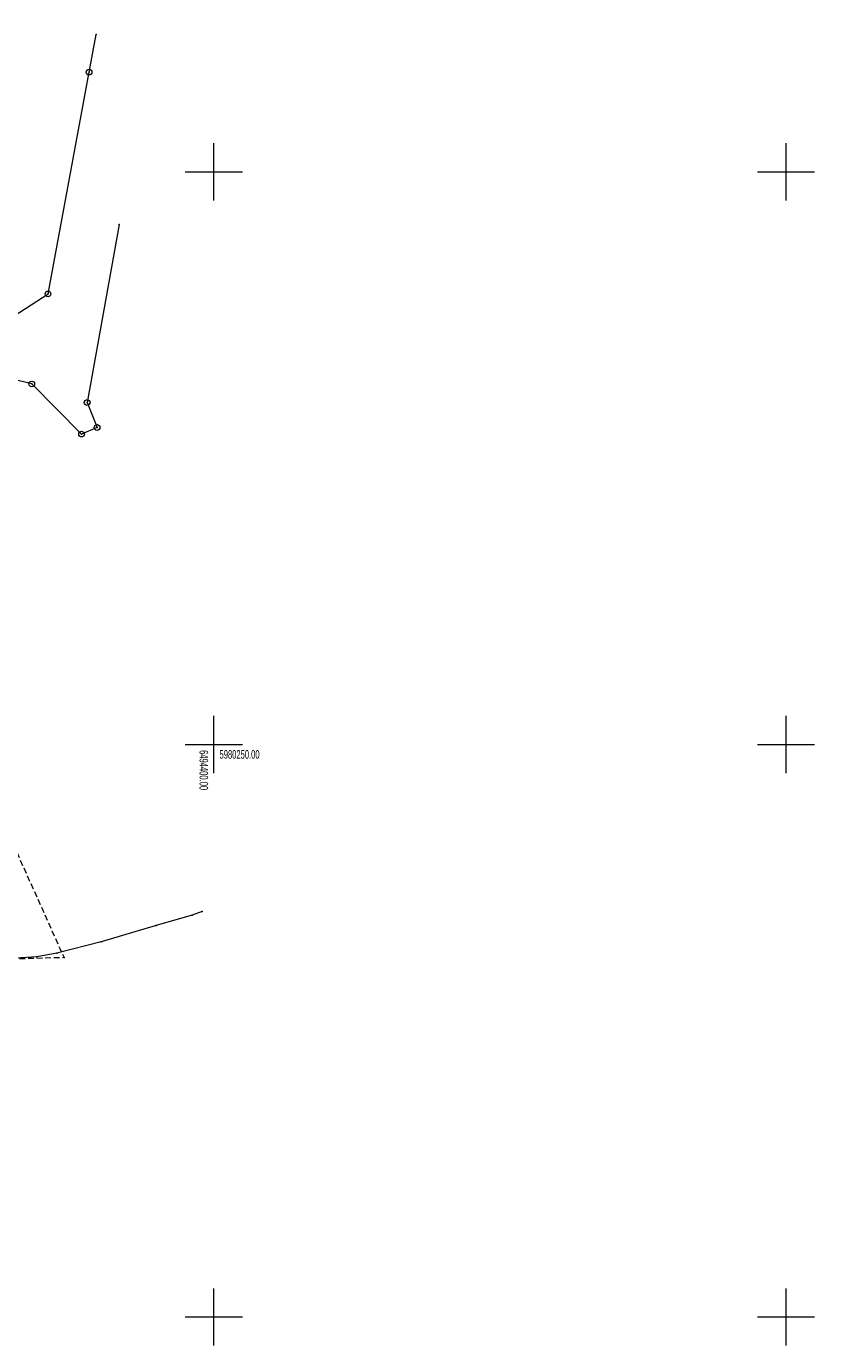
# Model space of a CAD drawing. Extents: x 6456700 to 6518119, y 5963420 to 5980059.
# Tile 9 of 256: x 6511652 to 6511721, y 5963747 to 5963862. Entities that reach past the tile are written whole.
import ezdxf
from ezdxf.enums import TextEntityAlignment as Align

# ---------------------------------------------------------------- set-up
doc = ezdxf.new("R2010")
doc.units = 0
doc.header["$MEASUREMENT"] = 0
doc.linetypes.add('L_0_5A', pattern=[0.75, 0.5, -0.25])
doc.layers.get('0').update_dxf_attribs({"color": 2, "linetype": 'CONTINUOUS', "lineweight": 5})
for name, color, linetype, lineweight in [('18mm Kreska ciągła', 7, 'CONTINUOUS', 18), ('202_punkt_graniczny', 7, 'CONTINUOUS', 18), ('219_dzialka_ewidencyjna', 7, 'CONTINUOUS', 18), ('przewod_elektroenergetyczny_podziemny', 7, 'CONTINUOUS', 18), ('siatka_krzyrzy', 7, 'CONTINUOUS', 18), ('teren_zalesiony', 7, 'CONTINUOUS', 18)]:
    doc.layers.add(name, color=color, linetype=linetype, lineweight=lineweight)
doc.styles.get("Standard").update_dxf_attribs({"font": 'txt', "width": 0.75})

# ---------------------------------------------------------------- blocks, each defined once
blk = doc.blocks.new('mdcp_nowa')
for p in [(6494389.71, 5980311.98), (6494391.72, 5980295.4), (6494398.97, 5980235.41)]:
    blk.add_point(p)
at = {"layer": '202_punkt_graniczny', "color": 7, "linetype": 'Continuous', "lineweight": 18}
for centre in [(6494389.1, 5980308.7), (6494385.51, 5980289.33), (6494384.09, 5980281.47), (6494388.93, 5980279.85), (6494389.8, 5980277.67), (6494388.44, 5980277.09)]:
    blk.add_circle(centre, 0.25, dxfattribs=at)
at = {"layer": '202_punkt_graniczny'}
for p in [(6494389.1, 5980308.7), (6494385.51, 5980289.33), (6494384.09, 5980281.47), (6494388.93, 5980279.85), (6494389.8, 5980277.67), (6494388.44, 5980277.09)]:
    blk.add_point(p, dxfattribs=at)
at = {"layer": '219_dzialka_ewidencyjna', "color": 3, "linetype": 'Continuous', "lineweight": 18, "flags": 128}
for points in [[(6494389.1, 5980308.7), (6494389.71, 5980311.98)], [(6494385.51, 5980289.33), (6494389.1, 5980308.7)], [(6494391.72, 5980295.4), (6494388.93, 5980279.85)], [(6494382.05, 5980287.1), (6494385.51, 5980289.33)], [(6494384.09, 5980281.47), (6494362.61, 5980286.59)], [(6494388.44, 5980277.09), (6494384.09, 5980281.47)], [(6494388.93, 5980279.85), (6494389.8, 5980277.67)], [(6494389.8, 5980277.67), (6494388.44, 5980277.09)]]:
    blk.add_lwpolyline(points, dxfattribs=at)
at = {"layer": '219_dzialka_ewidencyjna', "color": 3}
for p in [(6494389.1, 5980308.7), (6494389.1, 5980308.7), (6494385.51, 5980289.33), (6494385.51, 5980289.33), (6494384.09, 5980281.47), (6494384.09, 5980281.47), (6494388.93, 5980279.85), (6494388.93, 5980279.85), (6494389.8, 5980277.67), (6494389.8, 5980277.67), (6494388.44, 5980277.09), (6494388.44, 5980277.09)]:
    blk.add_point(p, dxfattribs=at)
at = {"layer": 'przewod_elektroenergetyczny_podziemny', "color": 1, "linetype": 'Continuous', "lineweight": 18, "flags": 128}
blk.add_lwpolyline([(6494398.97, 5980235.41), (6494398.12, 5980235.08), (6494394.96, 5980234.17), (6494390.15, 5980232.76), (6494386.27, 5980231.78), (6494384.53, 5980231.44), (6494375.39, 5980230.86)], dxfattribs=at)
at = {"layer": 'przewod_elektroenergetyczny_podziemny'}
for p in [(6494398.12, 5980235.08), (6494394.96, 5980234.17), (6494390.15, 5980232.76), (6494384.53, 5980231.44), (6494386.27, 5980231.78)]:
    blk.add_point(p, dxfattribs=at)
at = {"layer": 'siatka_krzyrzy', "linetype": 'Continuous', "lineweight": 18, "flags": 128}
for points in [[(6494400, 5980297.5), (6494400, 5980302.5)], [(6494450, 5980297.5), (6494450, 5980302.5)], [(6494397.5, 5980300), (6494402.5, 5980300)], [(6494447.5, 5980300), (6494452.5, 5980300)], [(6494400, 5980247.5), (6494400, 5980252.5)], [(6494450, 5980247.5), (6494450, 5980252.5)], [(6494397.5, 5980250), (6494402.5, 5980250)], [(6494447.5, 5980250), (6494452.5, 5980250)], [(6494400, 5980197.5), (6494400, 5980202.5)], [(6494450, 5980197.5), (6494450, 5980202.5)], [(6494397.5, 5980200), (6494402.5, 5980200)], [(6494447.5, 5980200), (6494452.5, 5980200)]]:
    blk.add_lwpolyline(points, dxfattribs=at)
at = {"layer": 'teren_zalesiony', "color": 7, "linetype": 'L_0_5A', "lineweight": 18, "flags": 128}
blk.add_lwpolyline([(6494362.61, 5980286.59), (6494366.71, 5980277.03), (6494374.6, 5980258.63), (6494376.05, 5980255.85), (6494379.47, 5980247.95), (6494386.63, 5980232), (6494386.93, 5980231.38), (6494382.73, 5980231.26), (6494375.34, 5980231.49), (6494369.02, 5980230.05), (6494365.43, 5980229.99), (6494363.05, 5980232.45), (6494353.91, 5980244.8), (6494346.6, 5980253.31), (6494340.79, 5980261.62), (6494336.57, 5980269.66), (6494332.88, 5980280.6), (6494330.14, 5980293.39), (6494341.4, 5980291.15), (6494351.31, 5980289.23)], close=True, dxfattribs=at)
at = {"layer": 'teren_zalesiony'}
for p in [(6494386.63, 5980232), (6494386.93, 5980231.38)]:
    blk.add_point(p, dxfattribs=at)
at = {"layer": 'siatka_krzyrzy', "lineweight": 15, "width": 0.66}
blk.add_text('6494400.00', height=0.75, rotation=270, dxfattribs=at).set_placement((6494399.5, 5980249.5), align=Align.TOP_LEFT)
blk.add_text('5980250.00', height=0.75, dxfattribs=at).set_placement((6494400.5, 5980249.5), align=Align.TOP_LEFT)

msp = doc.modelspace()

# ---------------------------------------------------------------- block references
at = {"linetype": 'ByBlock'}
msp.add_blockref('mdcp_nowa', (17268.786, -16450.998), dxfattribs=at)

# ---------------------------------------------------------------- next in the draw order: hatches: boundary and pattern name
at = {"layer": '18mm Kreska ciągła'}
h = msp.add_hatch(dxfattribs=at)
h.set_pattern_fill('ANSI37', color=252, scale=4)
h.set_pattern_definition([(45, (6511584.6482, 5963836.2328), (-0.3535534, 0.3535534), []), (135, (6511584.6482, 5963836.2328), (-0.3535534, -0.3535534), [])])
h.paths.add_polyline_path([(6511584.648, 5963839.097), (6511587.535, 5963843.228, 0.0694029), (6511591.8, 5963851.597), (6511600.266, 5963876.098, 0.012898), (6511608.043, 5963900.635), (6511625.076, 5963959.619, -0.0151878), (6511629.749, 5963974.13), (6511647.149, 5964023.028, -0.0314825), (6511654.631, 5964040.489), (6511666.152, 5964063.296, -0.0877806), (6511671.583, 5964070.546), (6511672.656, 5964071.552, 0.1507399), (6511676.748, 5964078.72), (6511683.845, 5964110.525), (6511685.647, 5964109.419), (6511687.266, 5964102.897), (6511681.628, 5964077.631, -0.1507399), (6511676.075, 5964067.903), (6511675.001, 5964066.898, 0.0877806), (6511670.614, 5964061.041), (6511659.094, 5964038.235, 0.0314825), (6511651.86, 5964021.352), (6511634.459, 5963972.454, 0.0151878), (6511629.88, 5963958.231), (6511612.847, 5963899.248, -0.012898), (6511604.992, 5963874.465), (6511596.526, 5963849.964, -0.0694029), (6511591.634, 5963840.364), (6511588.747, 5963836.233)])

doc.saveas('drawing.dxf')
